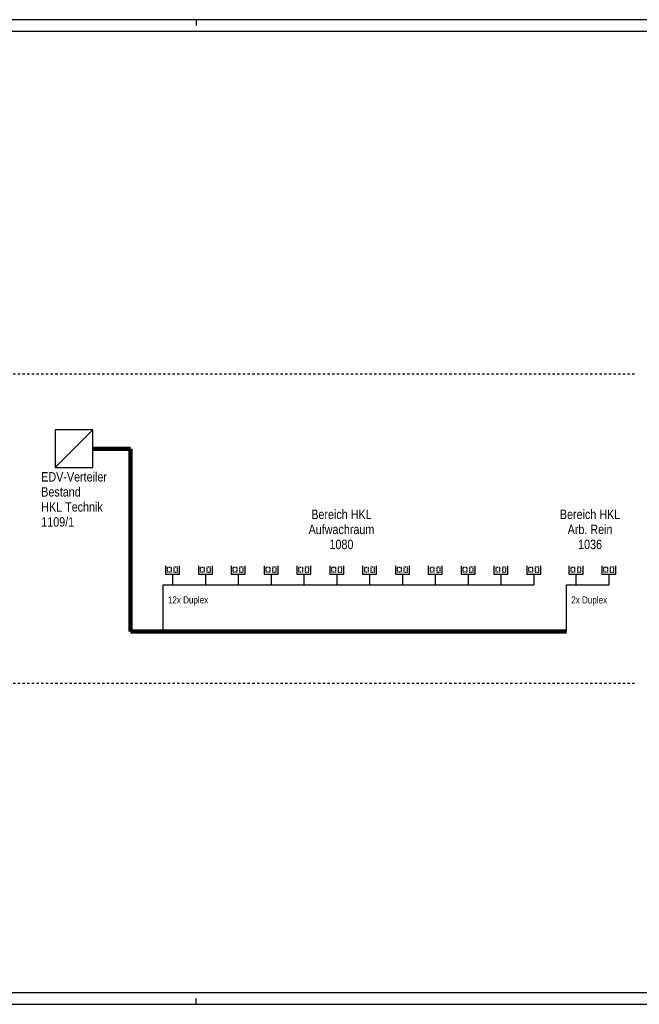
# Model space of a CAD drawing. Header units: millimetres. Extents: x -2000 to 95000, y -500 to 41500.
# Tile 2 of 4: x 49481 to 75900, y -500 to 41500. Entities that reach past the tile are written whole.
import ezdxf
from ezdxf.enums import TextEntityAlignment as Align

# ---------------------------------------------------------------- set-up
doc = ezdxf.new("R2010")
doc.units = ezdxf.units.MM
doc.linetypes.add('DDS_LT3', pattern=[200, 100, -100])
for name, color, linetype in [('ITB_ELT_EDV Anlagen', 96, 'Continuous'), ('ITB_ELT_TXT_Kennzeichnung', 7, 'Continuous'), ('ITB_ELT_TXT_Medizin EDV', 7, 'Continuous'), ('ITB_XXX_Layout Rahmen', 18, 'Continuous'), ('ITB_XXX_Schemata Bereiche', 7, 'Continuous'), ('ITB_XXX_Schemata Linien', 7, 'Continuous')]:
    doc.layers.add(name, color=color, linetype=linetype)
doc.styles.add('Arial Narrow', font='txt', dxfattribs={"height": 0.2})

# ---------------------------------------------------------------- blocks, each defined once
blk = doc.blocks.new('Schemasymbol-ID-61-8-339-151')
at = {"layer": 'ITB_ELT_EDV Anlagen', "color": 94, "lineweight": 30}
for points in [[(0, 1600), (0, 0), (1600, 0), (1600, 1600), (0, 1600)], [(0, 0), (1600, 1600)]]:
    blk.add_lwpolyline(points, dxfattribs=at)
blk = doc.blocks.new('Text-Text- EDV-Verteiler--Bestand--HKL Technik--1109-1-ID-61-8-339-170')
at = {"layer": 'ITB_ELT_TXT_Kennzeichnung', "color": 7, "lineweight": 5, "style": 'Arial Narrow'}
for s, width, p, p2 in [('EDV-Verteiler', 0.999909, (0, 0), (2801, 0)), ('Bestand', 0.999465, (0, -641), (1682, -641)), ('HKL Technik', 0.999607, (0, -1282), (2623, -1282)), ('1109/1', 0.999312, (0, -1924), (1402, -1924))]:
    blk.add_text(s, height=400, dxfattribs=dict(at, width=width)).set_placement(p, p2, align=Align.FIT)
blk = doc.blocks.new('Text-Text- Bereich HKL--Aufwachraum--1080-ID-61-8-339-322')
at = {"layer": 'ITB_ELT_TXT_Kennzeichnung', "color": 7, "lineweight": 5, "style": 'Arial Narrow'}
for s, width, p, p2 in [('Bereich HKL', 0.999688, (-1286, 0), (1286, 0)), ('Aufwachraum', 0.999487, (-1401, -641), (1401, -641)), ('1080', 0.999169, (-510, -1282), (510, -1282))]:
    blk.add_text(s, height=400, dxfattribs=dict(at, width=width)).set_placement(p, p2, align=Align.FIT)
blk = doc.blocks.new('Text-Text- 12x Duplex-ID-61-8-339-1902')
at = {"layer": 'ITB_ELT_TXT_Kennzeichnung', "color": 7, "lineweight": 5, "style": 'Arial Narrow', "width": 0.999391}
blk.add_text('12x Duplex', height=300, dxfattribs=at).set_placement((0, 0), (1719, 0), align=Align.FIT)
blk = doc.blocks.new('Text-Text- Bereich HKL--Arb- Rein--1036-ID-61-8-339-2196')
at = {"layer": 'ITB_ELT_TXT_Kennzeichnung', "color": 7, "lineweight": 5, "style": 'Arial Narrow'}
for s, width, p, p2 in [('Bereich HKL', 0.999688, (-1286, 0), (1286, 0)), ('Arb. Rein', 0.999816, (-955, -641), (955, -641)), ('1036', 0.999169, (-510, -1282), (510, -1282))]:
    blk.add_text(s, height=400, dxfattribs=dict(at, width=width)).set_placement(p, p2, align=Align.FIT)
blk = doc.blocks.new('Text-Text- 2x Duplex-ID-61-8-339-2207')
at = {"layer": 'ITB_ELT_TXT_Kennzeichnung', "color": 7, "lineweight": 5, "style": 'Arial Narrow', "width": 0.999419}
blk.add_text('2x Duplex', height=300, dxfattribs=at).set_placement((0, 0), (1528, 0), align=Align.FIT)
blk = doc.blocks.new('Schemasymbol-ID-61-8-339-81')
at = {"layer": 'ITB_ELT_TXT_Medizin EDV', "color": 8, "lineweight": 30}
for p, q in [((-210, 731), (-210, 750)), ((-210, 750), (-188, 750)), ((-210, 660), (-210, 702)), ((-210, 590), (-210, 632)), ((-210, 540), (-210, 562)), ((-188, 540), (-210, 540)), ((-112, 540), (-158, 540)), ((-158, 750), (-112, 750)), ((-82, 750), (-60, 750)), ((-60, 540), (-82, 540)), ((-60, 750), (-60, 727)), ((-60, 699), (-60, 657)), ((-60, 629), (-60, 587)), ((-60, 559), (-60, 540)), ((60, 750), (60, 727)), ((82, 750), (60, 750)), ((60, 699), (60, 657)), ((60, 629), (60, 587)), ((60, 559), (60, 540)), ((60, 540), (82, 540)), ((157, 750), (112, 750)), ((112, 540), (157, 540)), ((210, 750), (188, 750)), ((188, 540), (210, 540)), ((210, 731), (210, 750)), ((210, 660), (210, 702)), ((210, 590), (210, 632)), ((210, 540), (210, 562))]:
    blk.add_line(p, q, dxfattribs=at)
at = {"layer": 'ITB_ELT_TXT_Medizin EDV', "color": 94, "lineweight": 30}
for points in [[(-300, 810), (-300, 450), (300, 450), (300, 810)], [(0, 450), (0, 0)]]:
    blk.add_lwpolyline(points, dxfattribs=at)
blk = doc.blocks.new('Schemasymbol-ID-61-8-339-97')
at = {"layer": 'ITB_ELT_TXT_Medizin EDV', "color": 8, "lineweight": 30}
for p, q in [((-210, 731), (-210, 750)), ((-210, 750), (-188, 750)), ((-210, 660), (-210, 702)), ((-210, 590), (-210, 632)), ((-210, 540), (-210, 562)), ((-188, 540), (-210, 540)), ((-112, 540), (-158, 540)), ((-158, 750), (-112, 750)), ((-82, 750), (-60, 750)), ((-60, 540), (-82, 540)), ((-60, 750), (-60, 727)), ((-60, 699), (-60, 657)), ((-60, 629), (-60, 587)), ((-60, 559), (-60, 540)), ((60, 750), (60, 727)), ((82, 750), (60, 750)), ((60, 699), (60, 657)), ((60, 629), (60, 587)), ((60, 559), (60, 540)), ((60, 540), (82, 540)), ((157, 750), (112, 750)), ((112, 540), (157, 540)), ((210, 750), (188, 750)), ((188, 540), (210, 540)), ((210, 731), (210, 750)), ((210, 660), (210, 702)), ((210, 590), (210, 632)), ((210, 540), (210, 562))]:
    blk.add_line(p, q, dxfattribs=at)
at = {"layer": 'ITB_ELT_TXT_Medizin EDV', "color": 94, "lineweight": 30}
for points in [[(-300, 810), (-300, 450), (300, 450), (300, 810)], [(0, 450), (0, 0)]]:
    blk.add_lwpolyline(points, dxfattribs=at)
blk = doc.blocks.new('Schemasymbol-ID-61-8-339-210')
at = {"layer": 'ITB_ELT_TXT_Medizin EDV', "color": 8, "lineweight": 30}
for p, q in [((-210, 731), (-210, 750)), ((-210, 750), (-188, 750)), ((-210, 660), (-210, 702)), ((-210, 590), (-210, 632)), ((-210, 540), (-210, 562)), ((-188, 540), (-210, 540)), ((-112, 540), (-158, 540)), ((-158, 750), (-112, 750)), ((-82, 750), (-60, 750)), ((-60, 540), (-82, 540)), ((-60, 750), (-60, 727)), ((-60, 699), (-60, 657)), ((-60, 629), (-60, 587)), ((-60, 559), (-60, 540)), ((60, 750), (60, 727)), ((82, 750), (60, 750)), ((60, 699), (60, 657)), ((60, 629), (60, 587)), ((60, 559), (60, 540)), ((60, 540), (82, 540)), ((157, 750), (112, 750)), ((112, 540), (157, 540)), ((210, 750), (188, 750)), ((188, 540), (210, 540)), ((210, 731), (210, 750)), ((210, 660), (210, 702)), ((210, 590), (210, 632)), ((210, 540), (210, 562))]:
    blk.add_line(p, q, dxfattribs=at)
at = {"layer": 'ITB_ELT_TXT_Medizin EDV', "color": 94, "lineweight": 30}
for points in [[(-300, 810), (-300, 450), (300, 450), (300, 810)], [(0, 450), (0, 0)]]:
    blk.add_lwpolyline(points, dxfattribs=at)
blk = doc.blocks.new('Schemasymbol-ID-61-8-339-230')
at = {"layer": 'ITB_ELT_TXT_Medizin EDV', "color": 8, "lineweight": 30}
for p, q in [((-210, 731), (-210, 750)), ((-210, 750), (-188, 750)), ((-210, 660), (-210, 702)), ((-210, 590), (-210, 632)), ((-210, 540), (-210, 562)), ((-188, 540), (-210, 540)), ((-112, 540), (-158, 540)), ((-158, 750), (-112, 750)), ((-82, 750), (-60, 750)), ((-60, 540), (-82, 540)), ((-60, 750), (-60, 727)), ((-60, 699), (-60, 657)), ((-60, 629), (-60, 587)), ((-60, 559), (-60, 540)), ((60, 750), (60, 727)), ((82, 750), (60, 750)), ((60, 699), (60, 657)), ((60, 629), (60, 587)), ((60, 559), (60, 540)), ((60, 540), (82, 540)), ((157, 750), (112, 750)), ((112, 540), (157, 540)), ((210, 750), (188, 750)), ((188, 540), (210, 540)), ((210, 731), (210, 750)), ((210, 660), (210, 702)), ((210, 590), (210, 632)), ((210, 540), (210, 562))]:
    blk.add_line(p, q, dxfattribs=at)
at = {"layer": 'ITB_ELT_TXT_Medizin EDV', "color": 94, "lineweight": 30}
for points in [[(-300, 810), (-300, 450), (300, 450), (300, 810)], [(0, 450), (0, 0)]]:
    blk.add_lwpolyline(points, dxfattribs=at)
blk = doc.blocks.new('Schemasymbol-ID-61-8-339-319')
at = {"layer": 'ITB_ELT_TXT_Medizin EDV', "color": 8, "lineweight": 30}
for p, q in [((-210, 731), (-210, 750)), ((-210, 750), (-188, 750)), ((-210, 660), (-210, 702)), ((-210, 590), (-210, 632)), ((-210, 540), (-210, 562)), ((-188, 540), (-210, 540)), ((-112, 540), (-158, 540)), ((-158, 750), (-112, 750)), ((-82, 750), (-60, 750)), ((-60, 540), (-82, 540)), ((-60, 750), (-60, 727)), ((-60, 699), (-60, 657)), ((-60, 629), (-60, 587)), ((-60, 559), (-60, 540)), ((60, 750), (60, 727)), ((82, 750), (60, 750)), ((60, 699), (60, 657)), ((60, 629), (60, 587)), ((60, 559), (60, 540)), ((60, 540), (82, 540)), ((157, 750), (112, 750)), ((112, 540), (157, 540)), ((210, 750), (188, 750)), ((188, 540), (210, 540)), ((210, 731), (210, 750)), ((210, 660), (210, 702)), ((210, 590), (210, 632)), ((210, 540), (210, 562))]:
    blk.add_line(p, q, dxfattribs=at)
at = {"layer": 'ITB_ELT_TXT_Medizin EDV', "color": 94, "lineweight": 30}
for points in [[(-300, 810), (-300, 450), (300, 450), (300, 810)], [(0, 450), (0, 0)]]:
    blk.add_lwpolyline(points, dxfattribs=at)
blk = doc.blocks.new('Schemasymbol-ID-61-8-339-440')
at = {"layer": 'ITB_ELT_TXT_Medizin EDV', "color": 8, "lineweight": 30}
for p, q in [((-210, 731), (-210, 750)), ((-210, 750), (-188, 750)), ((-210, 660), (-210, 702)), ((-210, 590), (-210, 632)), ((-210, 540), (-210, 562)), ((-188, 540), (-210, 540)), ((-112, 540), (-158, 540)), ((-158, 750), (-112, 750)), ((-82, 750), (-60, 750)), ((-60, 540), (-82, 540)), ((-60, 750), (-60, 727)), ((-60, 699), (-60, 657)), ((-60, 629), (-60, 587)), ((-60, 559), (-60, 540)), ((60, 750), (60, 727)), ((82, 750), (60, 750)), ((60, 699), (60, 657)), ((60, 629), (60, 587)), ((60, 559), (60, 540)), ((60, 540), (82, 540)), ((157, 750), (112, 750)), ((112, 540), (157, 540)), ((210, 750), (188, 750)), ((188, 540), (210, 540)), ((210, 731), (210, 750)), ((210, 660), (210, 702)), ((210, 590), (210, 632)), ((210, 540), (210, 562))]:
    blk.add_line(p, q, dxfattribs=at)
at = {"layer": 'ITB_ELT_TXT_Medizin EDV', "color": 94, "lineweight": 30}
for points in [[(-300, 810), (-300, 450), (300, 450), (300, 810)], [(0, 450), (0, 0)]]:
    blk.add_lwpolyline(points, dxfattribs=at)
blk = doc.blocks.new('Schemasymbol-ID-61-8-339-450')
at = {"layer": 'ITB_ELT_TXT_Medizin EDV', "color": 8, "lineweight": 30}
for p, q in [((-210, 731), (-210, 750)), ((-210, 750), (-188, 750)), ((-210, 660), (-210, 702)), ((-210, 590), (-210, 632)), ((-210, 540), (-210, 562)), ((-188, 540), (-210, 540)), ((-112, 540), (-158, 540)), ((-158, 750), (-112, 750)), ((-82, 750), (-60, 750)), ((-60, 540), (-82, 540)), ((-60, 750), (-60, 727)), ((-60, 699), (-60, 657)), ((-60, 629), (-60, 587)), ((-60, 559), (-60, 540)), ((60, 750), (60, 727)), ((82, 750), (60, 750)), ((60, 699), (60, 657)), ((60, 629), (60, 587)), ((60, 559), (60, 540)), ((60, 540), (82, 540)), ((157, 750), (112, 750)), ((112, 540), (157, 540)), ((210, 750), (188, 750)), ((188, 540), (210, 540)), ((210, 731), (210, 750)), ((210, 660), (210, 702)), ((210, 590), (210, 632)), ((210, 540), (210, 562))]:
    blk.add_line(p, q, dxfattribs=at)
at = {"layer": 'ITB_ELT_TXT_Medizin EDV', "color": 94, "lineweight": 30}
for points in [[(-300, 810), (-300, 450), (300, 450), (300, 810)], [(0, 450), (0, 0)]]:
    blk.add_lwpolyline(points, dxfattribs=at)
blk = doc.blocks.new('Schemasymbol-ID-61-8-339-482')
at = {"layer": 'ITB_ELT_TXT_Medizin EDV', "color": 8, "lineweight": 30}
for p, q in [((-210, 731), (-210, 750)), ((-210, 750), (-188, 750)), ((-210, 660), (-210, 702)), ((-210, 590), (-210, 632)), ((-210, 540), (-210, 562)), ((-188, 540), (-210, 540)), ((-112, 540), (-158, 540)), ((-158, 750), (-112, 750)), ((-82, 750), (-60, 750)), ((-60, 540), (-82, 540)), ((-60, 750), (-60, 727)), ((-60, 699), (-60, 657)), ((-60, 629), (-60, 587)), ((-60, 559), (-60, 540)), ((60, 750), (60, 727)), ((82, 750), (60, 750)), ((60, 699), (60, 657)), ((60, 629), (60, 587)), ((60, 559), (60, 540)), ((60, 540), (82, 540)), ((157, 750), (112, 750)), ((112, 540), (157, 540)), ((210, 750), (188, 750)), ((188, 540), (210, 540)), ((210, 731), (210, 750)), ((210, 660), (210, 702)), ((210, 590), (210, 632)), ((210, 540), (210, 562))]:
    blk.add_line(p, q, dxfattribs=at)
at = {"layer": 'ITB_ELT_TXT_Medizin EDV', "color": 94, "lineweight": 30}
for points in [[(-300, 810), (-300, 450), (300, 450), (300, 810)], [(0, 450), (0, 0)]]:
    blk.add_lwpolyline(points, dxfattribs=at)
blk = doc.blocks.new('Schemasymbol-ID-61-8-339-490')
at = {"layer": 'ITB_ELT_TXT_Medizin EDV', "color": 8, "lineweight": 30}
for p, q in [((-210, 731), (-210, 750)), ((-210, 750), (-188, 750)), ((-210, 660), (-210, 702)), ((-210, 590), (-210, 632)), ((-210, 540), (-210, 562)), ((-188, 540), (-210, 540)), ((-112, 540), (-158, 540)), ((-158, 750), (-112, 750)), ((-82, 750), (-60, 750)), ((-60, 540), (-82, 540)), ((-60, 750), (-60, 727)), ((-60, 699), (-60, 657)), ((-60, 629), (-60, 587)), ((-60, 559), (-60, 540)), ((60, 750), (60, 727)), ((82, 750), (60, 750)), ((60, 699), (60, 657)), ((60, 629), (60, 587)), ((60, 559), (60, 540)), ((60, 540), (82, 540)), ((157, 750), (112, 750)), ((112, 540), (157, 540)), ((210, 750), (188, 750)), ((188, 540), (210, 540)), ((210, 731), (210, 750)), ((210, 660), (210, 702)), ((210, 590), (210, 632)), ((210, 540), (210, 562))]:
    blk.add_line(p, q, dxfattribs=at)
at = {"layer": 'ITB_ELT_TXT_Medizin EDV', "color": 94, "lineweight": 30}
for points in [[(-300, 810), (-300, 450), (300, 450), (300, 810)], [(0, 450), (0, 0)]]:
    blk.add_lwpolyline(points, dxfattribs=at)
blk = doc.blocks.new('Schemasymbol-ID-61-8-339-498')
at = {"layer": 'ITB_ELT_TXT_Medizin EDV', "color": 8, "lineweight": 30}
for p, q in [((-210, 731), (-210, 750)), ((-210, 750), (-188, 750)), ((-210, 660), (-210, 702)), ((-210, 590), (-210, 632)), ((-210, 540), (-210, 562)), ((-188, 540), (-210, 540)), ((-112, 540), (-158, 540)), ((-158, 750), (-112, 750)), ((-82, 750), (-60, 750)), ((-60, 540), (-82, 540)), ((-60, 750), (-60, 727)), ((-60, 699), (-60, 657)), ((-60, 629), (-60, 587)), ((-60, 559), (-60, 540)), ((60, 750), (60, 727)), ((82, 750), (60, 750)), ((60, 699), (60, 657)), ((60, 629), (60, 587)), ((60, 559), (60, 540)), ((60, 540), (82, 540)), ((157, 750), (112, 750)), ((112, 540), (157, 540)), ((210, 750), (188, 750)), ((188, 540), (210, 540)), ((210, 731), (210, 750)), ((210, 660), (210, 702)), ((210, 590), (210, 632)), ((210, 540), (210, 562))]:
    blk.add_line(p, q, dxfattribs=at)
at = {"layer": 'ITB_ELT_TXT_Medizin EDV', "color": 94, "lineweight": 30}
for points in [[(-300, 810), (-300, 450), (300, 450), (300, 810)], [(0, 450), (0, 0)]]:
    blk.add_lwpolyline(points, dxfattribs=at)
blk = doc.blocks.new('Schemasymbol-ID-61-8-339-506')
at = {"layer": 'ITB_ELT_TXT_Medizin EDV', "color": 8, "lineweight": 30}
for p, q in [((-210, 731), (-210, 750)), ((-210, 750), (-188, 750)), ((-210, 660), (-210, 702)), ((-210, 590), (-210, 632)), ((-210, 540), (-210, 562)), ((-188, 540), (-210, 540)), ((-112, 540), (-158, 540)), ((-158, 750), (-112, 750)), ((-82, 750), (-60, 750)), ((-60, 540), (-82, 540)), ((-60, 750), (-60, 727)), ((-60, 699), (-60, 657)), ((-60, 629), (-60, 587)), ((-60, 559), (-60, 540)), ((60, 750), (60, 727)), ((82, 750), (60, 750)), ((60, 699), (60, 657)), ((60, 629), (60, 587)), ((60, 559), (60, 540)), ((60, 540), (82, 540)), ((157, 750), (112, 750)), ((112, 540), (157, 540)), ((210, 750), (188, 750)), ((188, 540), (210, 540)), ((210, 731), (210, 750)), ((210, 660), (210, 702)), ((210, 590), (210, 632)), ((210, 540), (210, 562))]:
    blk.add_line(p, q, dxfattribs=at)
at = {"layer": 'ITB_ELT_TXT_Medizin EDV', "color": 94, "lineweight": 30}
for points in [[(-300, 810), (-300, 450), (300, 450), (300, 810)], [(0, 450), (0, 0)]]:
    blk.add_lwpolyline(points, dxfattribs=at)
blk = doc.blocks.new('Schemasymbol-ID-61-8-339-514')
at = {"layer": 'ITB_ELT_TXT_Medizin EDV', "color": 8, "lineweight": 30}
for p, q in [((-210, 731), (-210, 750)), ((-210, 750), (-188, 750)), ((-210, 660), (-210, 702)), ((-210, 590), (-210, 632)), ((-210, 540), (-210, 562)), ((-188, 540), (-210, 540)), ((-112, 540), (-158, 540)), ((-158, 750), (-112, 750)), ((-82, 750), (-60, 750)), ((-60, 540), (-82, 540)), ((-60, 750), (-60, 727)), ((-60, 699), (-60, 657)), ((-60, 629), (-60, 587)), ((-60, 559), (-60, 540)), ((60, 750), (60, 727)), ((82, 750), (60, 750)), ((60, 699), (60, 657)), ((60, 629), (60, 587)), ((60, 559), (60, 540)), ((60, 540), (82, 540)), ((157, 750), (112, 750)), ((112, 540), (157, 540)), ((210, 750), (188, 750)), ((188, 540), (210, 540)), ((210, 731), (210, 750)), ((210, 660), (210, 702)), ((210, 590), (210, 632)), ((210, 540), (210, 562))]:
    blk.add_line(p, q, dxfattribs=at)
at = {"layer": 'ITB_ELT_TXT_Medizin EDV', "color": 94, "lineweight": 30}
for points in [[(-300, 810), (-300, 450), (300, 450), (300, 810)], [(0, 450), (0, 0)]]:
    blk.add_lwpolyline(points, dxfattribs=at)
blk = doc.blocks.new('Schemasymbol-ID-61-8-339-1729')
at = {"layer": 'ITB_ELT_TXT_Medizin EDV', "color": 8, "lineweight": 30}
for p, q in [((-210, 731), (-210, 750)), ((-210, 750), (-188, 750)), ((-210, 660), (-210, 702)), ((-210, 590), (-210, 632)), ((-210, 540), (-210, 562)), ((-188, 540), (-210, 540)), ((-112, 540), (-158, 540)), ((-158, 750), (-112, 750)), ((-82, 750), (-60, 750)), ((-60, 540), (-82, 540)), ((-60, 750), (-60, 727)), ((-60, 699), (-60, 657)), ((-60, 629), (-60, 587)), ((-60, 559), (-60, 540)), ((60, 750), (60, 727)), ((82, 750), (60, 750)), ((60, 699), (60, 657)), ((60, 629), (60, 587)), ((60, 559), (60, 540)), ((60, 540), (82, 540)), ((157, 750), (112, 750)), ((112, 540), (157, 540)), ((210, 750), (188, 750)), ((188, 540), (210, 540)), ((210, 731), (210, 750)), ((210, 660), (210, 702)), ((210, 590), (210, 632)), ((210, 540), (210, 562))]:
    blk.add_line(p, q, dxfattribs=at)
at = {"layer": 'ITB_ELT_TXT_Medizin EDV', "color": 94, "lineweight": 30}
for points in [[(-300, 810), (-300, 450), (300, 450), (300, 810)], [(0, 450), (0, 0)]]:
    blk.add_lwpolyline(points, dxfattribs=at)
blk = doc.blocks.new('Schemasymbol-ID-61-8-339-1737')
at = {"layer": 'ITB_ELT_TXT_Medizin EDV', "color": 8, "lineweight": 30}
for p, q in [((-210, 731), (-210, 750)), ((-210, 750), (-188, 750)), ((-210, 660), (-210, 702)), ((-210, 590), (-210, 632)), ((-210, 540), (-210, 562)), ((-188, 540), (-210, 540)), ((-112, 540), (-158, 540)), ((-158, 750), (-112, 750)), ((-82, 750), (-60, 750)), ((-60, 540), (-82, 540)), ((-60, 750), (-60, 727)), ((-60, 699), (-60, 657)), ((-60, 629), (-60, 587)), ((-60, 559), (-60, 540)), ((60, 750), (60, 727)), ((82, 750), (60, 750)), ((60, 699), (60, 657)), ((60, 629), (60, 587)), ((60, 559), (60, 540)), ((60, 540), (82, 540)), ((157, 750), (112, 750)), ((112, 540), (157, 540)), ((210, 750), (188, 750)), ((188, 540), (210, 540)), ((210, 731), (210, 750)), ((210, 660), (210, 702)), ((210, 590), (210, 632)), ((210, 540), (210, 562))]:
    blk.add_line(p, q, dxfattribs=at)
at = {"layer": 'ITB_ELT_TXT_Medizin EDV', "color": 94, "lineweight": 30}
for points in [[(-300, 810), (-300, 450), (300, 450), (300, 810)], [(0, 450), (0, 0)]]:
    blk.add_lwpolyline(points, dxfattribs=at)
blk = doc.blocks.new('Blätter-ID-61-329-339-348')
at = {"layer": 'ITB_XXX_Layout Rahmen', "color": 7, "lineweight": 30}
for p, q in [((57000, 41500), (57000, 41250)), ((57000, -500), (57000, -250))]:
    blk.add_line(p, q, dxfattribs=at)
for points in [[(-2000, 41500), (-2000, -500), (95000, -500), (95000, 41500), (-2000, 41500)], [(0, 41000), (0, 0), (94500, 0), (94500, 41000), (0, 41000)]]:
    blk.add_lwpolyline(points, dxfattribs=at)

msp = doc.modelspace()

# ---------------------------------------------------------------- linework, layer by layer
at = {"layer": 'ITB_XXX_Schemata Bereiche', "color": 7, "linetype": 'DDS_LT3', "lineweight": 30}
for points in [[(0, 26400), (75800, 26400)], [(0, 13200), (75800, 13200)]]:
    msp.add_lwpolyline(points, dxfattribs=at)
at = {"layer": 'ITB_XXX_Schemata Linien', "color": 94, "lineweight": 100}
for p, q in [((52600, 23200), (54200, 23200)), ((54200, 23200), (54200, 15400)), ((54200, 15400), (72800, 15400))]:
    msp.add_line(p, q, dxfattribs=at)
at = {"layer": 'ITB_XXX_Schemata Linien', "color": 94, "lineweight": 30}
for p, q in [((55600, 15400), (55600, 17400)), ((55600, 17400), (71400, 17400)), ((72800, 15400), (72800, 17400)), ((72800, 17400), (74600, 17400))]:
    msp.add_line(p, q, dxfattribs=at)

# ---------------------------------------------------------------- block references
at = {"layer": 'ITB_ELT_EDV Anlagen', "color": 94, "lineweight": 30}
msp.add_blockref('Schemasymbol-ID-61-8-339-151', (51000, 22400), dxfattribs=at)
at = {"layer": 'ITB_ELT_TXT_Kennzeichnung', "color": 7, "lineweight": 5}
for name, p in [('Text-Text- EDV-Verteiler--Bestand--HKL Technik--1109-1-ID-61-8-339-170', (50400, 21800)), ('Text-Text- Bereich HKL--Aufwachraum--1080-ID-61-8-339-322', (63200, 20200)), ('Text-Text- Bereich HKL--Arb- Rein--1036-ID-61-8-339-2196', (73800, 20200)), ('Text-Text- 12x Duplex-ID-61-8-339-1902', (55800, 16600)), ('Text-Text- 2x Duplex-ID-61-8-339-2207', (73000, 16600))]:
    msp.add_blockref(name, p, dxfattribs=at)
at = {"layer": 'ITB_ELT_TXT_Medizin EDV', "color": 94, "lineweight": 30}
for name, p in [('Schemasymbol-ID-61-8-339-440', (56000, 17400)), ('Schemasymbol-ID-61-8-339-319', (57400, 17400)), ('Schemasymbol-ID-61-8-339-230', (58800, 17400)), ('Schemasymbol-ID-61-8-339-210', (60200, 17400)), ('Schemasymbol-ID-61-8-339-81', (61600, 17400)), ('Schemasymbol-ID-61-8-339-97', (63000, 17400)), ('Schemasymbol-ID-61-8-339-450', (64400, 17400)), ('Schemasymbol-ID-61-8-339-482', (65800, 17400)), ('Schemasymbol-ID-61-8-339-490', (67200, 17400)), ('Schemasymbol-ID-61-8-339-498', (68600, 17400)), ('Schemasymbol-ID-61-8-339-506', (70000, 17400)), ('Schemasymbol-ID-61-8-339-514', (71400, 17400)), ('Schemasymbol-ID-61-8-339-1729', (73200, 17400)), ('Schemasymbol-ID-61-8-339-1737', (74600, 17400))]:
    msp.add_blockref(name, p, dxfattribs=at)
at = {"layer": 'ITB_XXX_Layout Rahmen', "color": 7, "lineweight": 30}
msp.add_blockref('Blätter-ID-61-329-339-348', (0, 0), dxfattribs=at)

doc.saveas('drawing.dxf')
